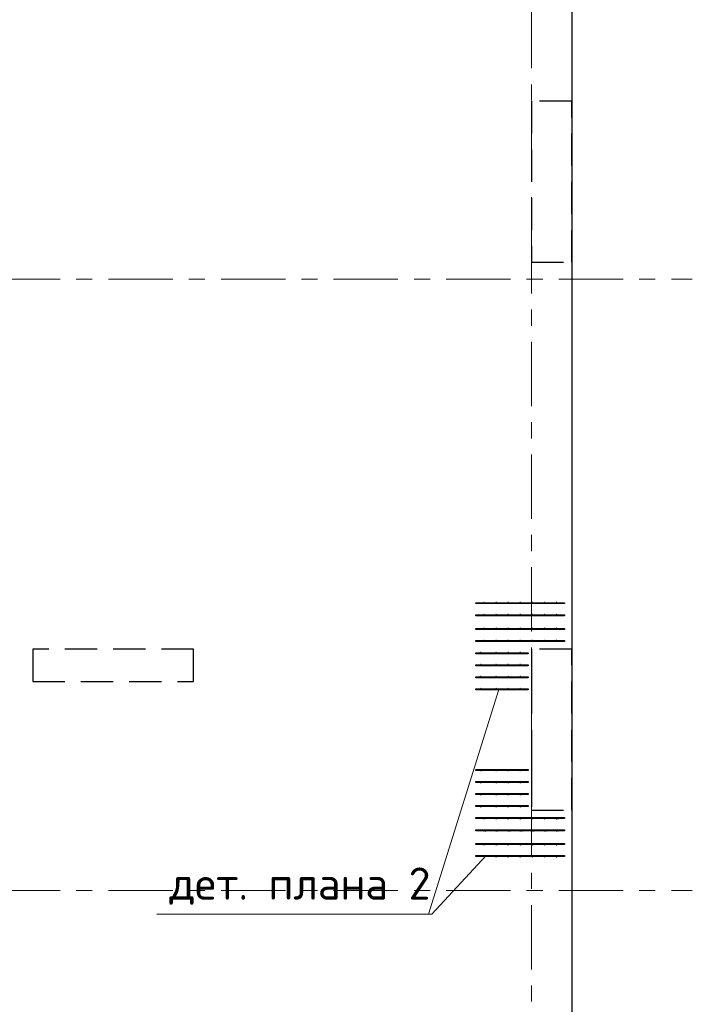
# Model space of a CAD drawing. Header units: metres. Extents: x -38 to 90, y -15 to 21.
# Tile 76 of 127: x 58.42 to 62.6, y 8.29 to 14.41. Entities that reach past the tile are written whole.
import ezdxf

# ---------------------------------------------------------------- set-up
doc = ezdxf.new("R2010")
doc.units = ezdxf.units.M
for name, pattern in [('______11', [0.5, 0.4, -0.05, 0, -0.05]), ('______2', [0.27, 0.2, -0.07]), ('______5', [1.1, 0.8, -0.1, 0.1, -0.1])]:
    doc.linetypes.add(name, pattern=pattern)
for name, color, linetype, lineweight in [('XR$2$Осевая линия (1)', 7, '______5', 13), ('XR$3$Арматурный каркас 01', 4, 'Continuous', 35), ('XR$3$Перекрытие (1)', 7, 'Continuous', 35), ('XR$3$Текст_ общее_1', 7, 'Continuous', 13)]:
    doc.layers.add(name, color=color, linetype=linetype, lineweight=lineweight)
doc.layers.add('XR$5$Стена_ бетон несущ.', color=7, linetype='Continuous', lineweight=70, true_color=0xb4b496)
doc.styles.add('ISOCPEUR', font='txt')

msp = doc.modelspace()

# ---------------------------------------------------------------- hatches: boundary and pattern name
at = {"layer": 'XR$3$Арматурный каркас 01', "linetype": 'Continuous', "lineweight": 50, "transparency": 33554687}
for points in [[(61.308, 10.7932), (61.3078, 10.7944), (61.3071, 10.7954), (61.3061, 10.796), (61.305, 10.7962), (61.3039, 10.796), (61.3029, 10.7954), (61.3022, 10.7944), (61.302, 10.7932), (61.3022, 10.7921), (61.3029, 10.7911), (61.3039, 10.7905), (61.305, 10.7902), (61.3061, 10.7905), (61.3071, 10.7911), (61.3078, 10.7921)], [(61.383, 10.7932), (61.3828, 10.7944), (61.3821, 10.7954), (61.3811, 10.796), (61.38, 10.7962), (61.3789, 10.796), (61.3779, 10.7954), (61.3772, 10.7944), (61.377, 10.7932), (61.3772, 10.7921), (61.3779, 10.7911), (61.3789, 10.7905), (61.38, 10.7902), (61.3811, 10.7905), (61.3821, 10.7911), (61.3828, 10.7921)], [(61.458, 10.7932), (61.4578, 10.7944), (61.4571, 10.7954), (61.4561, 10.796), (61.455, 10.7962), (61.4539, 10.796), (61.4529, 10.7954), (61.4522, 10.7944), (61.452, 10.7932), (61.4522, 10.7921), (61.4529, 10.7911), (61.4539, 10.7905), (61.455, 10.7902), (61.4561, 10.7905), (61.4571, 10.7911), (61.4578, 10.7921)], [(61.533, 10.7932), (61.5328, 10.7944), (61.5321, 10.7954), (61.5311, 10.796), (61.53, 10.7962), (61.5289, 10.796), (61.5279, 10.7954), (61.5272, 10.7944), (61.527, 10.7932), (61.5272, 10.7921), (61.5279, 10.7911), (61.5289, 10.7905), (61.53, 10.7902), (61.5311, 10.7905), (61.5321, 10.7911), (61.5328, 10.7921)], [(61.608, 10.7932), (61.6078, 10.7944), (61.6071, 10.7954), (61.6061, 10.796), (61.605, 10.7962), (61.6039, 10.796), (61.6029, 10.7954), (61.6022, 10.7944), (61.602, 10.7932), (61.6022, 10.7921), (61.6029, 10.7911), (61.6039, 10.7905), (61.605, 10.7902), (61.6061, 10.7905), (61.6071, 10.7911), (61.6078, 10.7921)], [(61.683, 10.7932), (61.6828, 10.7944), (61.6821, 10.7954), (61.6811, 10.796), (61.68, 10.7962), (61.6789, 10.796), (61.6779, 10.7954), (61.6772, 10.7944), (61.677, 10.7932), (61.6772, 10.7921), (61.6779, 10.7911), (61.6789, 10.7905), (61.68, 10.7902), (61.6811, 10.7905), (61.6821, 10.7911), (61.6828, 10.7921)], [(61.758, 10.7932), (61.7578, 10.7944), (61.7571, 10.7954), (61.7561, 10.796), (61.755, 10.7962), (61.7539, 10.796), (61.7529, 10.7954), (61.7522, 10.7944), (61.752, 10.7932), (61.7522, 10.7921), (61.7529, 10.7911), (61.7539, 10.7905), (61.755, 10.7902), (61.7561, 10.7905), (61.7571, 10.7911), (61.7578, 10.7921)], [(61.308, 10.7182), (61.3078, 10.7194), (61.3071, 10.7204), (61.3061, 10.721), (61.305, 10.7212), (61.3039, 10.721), (61.3029, 10.7204), (61.3022, 10.7194), (61.302, 10.7182), (61.3022, 10.7171), (61.3029, 10.7161), (61.3039, 10.7155), (61.305, 10.7152), (61.3061, 10.7155), (61.3071, 10.7161), (61.3078, 10.7171)], [(61.383, 10.7182), (61.3828, 10.7194), (61.3821, 10.7204), (61.3811, 10.721), (61.38, 10.7212), (61.3789, 10.721), (61.3779, 10.7204), (61.3772, 10.7194), (61.377, 10.7182), (61.3772, 10.7171), (61.3779, 10.7161), (61.3789, 10.7155), (61.38, 10.7152), (61.3811, 10.7155), (61.3821, 10.7161), (61.3828, 10.7171)], [(61.458, 10.7182), (61.4578, 10.7194), (61.4571, 10.7204), (61.4561, 10.721), (61.455, 10.7212), (61.4539, 10.721), (61.4529, 10.7204), (61.4522, 10.7194), (61.452, 10.7182), (61.4522, 10.7171), (61.4529, 10.7161), (61.4539, 10.7155), (61.455, 10.7152), (61.4561, 10.7155), (61.4571, 10.7161), (61.4578, 10.7171)], [(61.533, 10.7182), (61.5328, 10.7194), (61.5321, 10.7204), (61.5311, 10.721), (61.53, 10.7212), (61.5289, 10.721), (61.5279, 10.7204), (61.5272, 10.7194), (61.527, 10.7182), (61.5272, 10.7171), (61.5279, 10.7161), (61.5289, 10.7155), (61.53, 10.7152), (61.5311, 10.7155), (61.5321, 10.7161), (61.5328, 10.7171)], [(61.608, 10.7182), (61.6078, 10.7194), (61.6071, 10.7204), (61.6061, 10.721), (61.605, 10.7212), (61.6039, 10.721), (61.6029, 10.7204), (61.6022, 10.7194), (61.602, 10.7182), (61.6022, 10.7171), (61.6029, 10.7161), (61.6039, 10.7155), (61.605, 10.7152), (61.6061, 10.7155), (61.6071, 10.7161), (61.6078, 10.7171)], [(61.683, 10.7182), (61.6828, 10.7194), (61.6821, 10.7204), (61.6811, 10.721), (61.68, 10.7212), (61.6789, 10.721), (61.6779, 10.7204), (61.6772, 10.7194), (61.677, 10.7182), (61.6772, 10.7171), (61.6779, 10.7161), (61.6789, 10.7155), (61.68, 10.7152), (61.6811, 10.7155), (61.6821, 10.7161), (61.6828, 10.7171)], [(61.758, 10.7182), (61.7578, 10.7194), (61.7571, 10.7204), (61.7561, 10.721), (61.755, 10.7212), (61.7539, 10.721), (61.7529, 10.7204), (61.7522, 10.7194), (61.752, 10.7182), (61.7522, 10.7171), (61.7529, 10.7161), (61.7539, 10.7155), (61.755, 10.7152), (61.7561, 10.7155), (61.7571, 10.7161), (61.7578, 10.7171)], [(61.308, 10.6322), (61.3078, 10.6334), (61.3071, 10.6344), (61.3061, 10.635), (61.305, 10.6352), (61.3039, 10.635), (61.3029, 10.6344), (61.3022, 10.6334), (61.302, 10.6322), (61.3022, 10.6311), (61.3029, 10.6301), (61.3039, 10.6295), (61.305, 10.6292), (61.3061, 10.6295), (61.3071, 10.6301), (61.3078, 10.6311)], [(61.383, 10.6322), (61.3828, 10.6334), (61.3821, 10.6344), (61.3811, 10.635), (61.38, 10.6352), (61.3789, 10.635), (61.3779, 10.6344), (61.3772, 10.6334), (61.377, 10.6322), (61.3772, 10.6311), (61.3779, 10.6301), (61.3789, 10.6295), (61.38, 10.6292), (61.3811, 10.6295), (61.3821, 10.6301), (61.3828, 10.6311)], [(61.458, 10.6322), (61.4578, 10.6334), (61.4571, 10.6344), (61.4561, 10.635), (61.455, 10.6352), (61.4539, 10.635), (61.4529, 10.6344), (61.4522, 10.6334), (61.452, 10.6322), (61.4522, 10.6311), (61.4529, 10.6301), (61.4539, 10.6295), (61.455, 10.6292), (61.4561, 10.6295), (61.4571, 10.6301), (61.4578, 10.6311)], [(61.533, 10.6322), (61.5328, 10.6334), (61.5321, 10.6344), (61.5311, 10.635), (61.53, 10.6352), (61.5289, 10.635), (61.5279, 10.6344), (61.5272, 10.6334), (61.527, 10.6322), (61.5272, 10.6311), (61.5279, 10.6301), (61.5289, 10.6295), (61.53, 10.6292), (61.5311, 10.6295), (61.5321, 10.6301), (61.5328, 10.6311)], [(61.608, 10.6322), (61.6078, 10.6334), (61.6071, 10.6344), (61.6061, 10.635), (61.605, 10.6352), (61.6039, 10.635), (61.6029, 10.6344), (61.6022, 10.6334), (61.602, 10.6322), (61.6022, 10.6311), (61.6029, 10.6301), (61.6039, 10.6295), (61.605, 10.6292), (61.6061, 10.6295), (61.6071, 10.6301), (61.6078, 10.6311)], [(61.683, 10.6322), (61.6828, 10.6334), (61.6821, 10.6344), (61.6811, 10.635), (61.68, 10.6352), (61.6789, 10.635), (61.6779, 10.6344), (61.6772, 10.6334), (61.677, 10.6322), (61.6772, 10.6311), (61.6779, 10.6301), (61.6789, 10.6295), (61.68, 10.6292), (61.6811, 10.6295), (61.6821, 10.6301), (61.6828, 10.6311)], [(61.758, 10.6322), (61.7578, 10.6334), (61.7571, 10.6344), (61.7561, 10.635), (61.755, 10.6352), (61.7539, 10.635), (61.7529, 10.6344), (61.7522, 10.6334), (61.752, 10.6322), (61.7522, 10.6311), (61.7529, 10.6301), (61.7539, 10.6295), (61.755, 10.6292), (61.7561, 10.6295), (61.7571, 10.6301), (61.7578, 10.6311)], [(61.308, 10.5572), (61.3078, 10.5584), (61.3071, 10.5594), (61.3061, 10.56), (61.305, 10.5602), (61.3039, 10.56), (61.3029, 10.5594), (61.3022, 10.5584), (61.302, 10.5572), (61.3022, 10.5561), (61.3029, 10.5551), (61.3039, 10.5545), (61.305, 10.5542), (61.3061, 10.5545), (61.3071, 10.5551), (61.3078, 10.5561)], [(61.383, 10.5572), (61.3828, 10.5584), (61.3821, 10.5594), (61.3811, 10.56), (61.38, 10.5602), (61.3789, 10.56), (61.3779, 10.5594), (61.3772, 10.5584), (61.377, 10.5572), (61.3772, 10.5561), (61.3779, 10.5551), (61.3789, 10.5545), (61.38, 10.5542), (61.3811, 10.5545), (61.3821, 10.5551), (61.3828, 10.5561)], [(61.458, 10.5572), (61.4578, 10.5584), (61.4571, 10.5594), (61.4561, 10.56), (61.455, 10.5602), (61.4539, 10.56), (61.4529, 10.5594), (61.4522, 10.5584), (61.452, 10.5572), (61.4522, 10.5561), (61.4529, 10.5551), (61.4539, 10.5545), (61.455, 10.5542), (61.4561, 10.5545), (61.4571, 10.5551), (61.4578, 10.5561)], [(61.533, 10.5572), (61.5328, 10.5584), (61.5321, 10.5594), (61.5311, 10.56), (61.53, 10.5602), (61.5289, 10.56), (61.5279, 10.5594), (61.5272, 10.5584), (61.527, 10.5572), (61.5272, 10.5561), (61.5279, 10.5551), (61.5289, 10.5545), (61.53, 10.5542), (61.5311, 10.5545), (61.5321, 10.5551), (61.5328, 10.5561)], [(61.608, 10.5572), (61.6078, 10.5584), (61.6071, 10.5594), (61.6061, 10.56), (61.605, 10.5602), (61.6039, 10.56), (61.6029, 10.5594), (61.6022, 10.5584), (61.602, 10.5572), (61.6022, 10.5561), (61.6029, 10.5551), (61.6039, 10.5545), (61.605, 10.5542), (61.6061, 10.5545), (61.6071, 10.5551), (61.6078, 10.5561)], [(61.683, 10.5572), (61.6828, 10.5584), (61.6821, 10.5594), (61.6811, 10.56), (61.68, 10.5602), (61.6789, 10.56), (61.6779, 10.5594), (61.6772, 10.5584), (61.677, 10.5572), (61.6772, 10.5561), (61.6779, 10.5551), (61.6789, 10.5545), (61.68, 10.5542), (61.6811, 10.5545), (61.6821, 10.5551), (61.6828, 10.5561)], [(61.758, 10.5572), (61.7578, 10.5584), (61.7571, 10.5594), (61.7561, 10.56), (61.755, 10.5602), (61.7539, 10.56), (61.7529, 10.5594), (61.7522, 10.5584), (61.752, 10.5572), (61.7522, 10.5561), (61.7529, 10.5551), (61.7539, 10.5545), (61.755, 10.5542), (61.7561, 10.5545), (61.7571, 10.5551), (61.7578, 10.5561)], [(61.288, 10.4822), (61.2878, 10.4834), (61.2871, 10.4844), (61.2861, 10.485), (61.285, 10.4852), (61.2839, 10.485), (61.2829, 10.4844), (61.2822, 10.4834), (61.282, 10.4822), (61.2822, 10.4811), (61.2829, 10.4801), (61.2839, 10.4795), (61.285, 10.4792), (61.2861, 10.4795), (61.2871, 10.4801), (61.2878, 10.4811)], [(61.383, 10.4822), (61.3828, 10.4834), (61.3821, 10.4844), (61.3811, 10.485), (61.38, 10.4852), (61.3789, 10.485), (61.3779, 10.4844), (61.3772, 10.4834), (61.377, 10.4822), (61.3772, 10.4811), (61.3779, 10.4801), (61.3789, 10.4795), (61.38, 10.4792), (61.3811, 10.4795), (61.3821, 10.4801), (61.3828, 10.4811)], [(61.458, 10.4822), (61.4578, 10.4834), (61.4571, 10.4844), (61.4561, 10.485), (61.455, 10.4852), (61.4539, 10.485), (61.4529, 10.4844), (61.4522, 10.4834), (61.452, 10.4822), (61.4522, 10.4811), (61.4529, 10.4801), (61.4539, 10.4795), (61.455, 10.4792), (61.4561, 10.4795), (61.4571, 10.4801), (61.4578, 10.4811)], [(61.533, 10.4822), (61.5328, 10.4834), (61.5321, 10.4844), (61.5311, 10.485), (61.53, 10.4852), (61.5289, 10.485), (61.5279, 10.4844), (61.5272, 10.4834), (61.527, 10.4822), (61.5272, 10.4811), (61.5279, 10.4801), (61.5289, 10.4795), (61.53, 10.4792), (61.5311, 10.4795), (61.5321, 10.4801), (61.5328, 10.4811)], [(61.288, 10.4072), (61.2878, 10.4084), (61.2871, 10.4094), (61.2861, 10.41), (61.285, 10.4102), (61.2839, 10.41), (61.2829, 10.4094), (61.2822, 10.4084), (61.282, 10.4072), (61.2822, 10.4061), (61.2829, 10.4051), (61.2839, 10.4045), (61.285, 10.4042), (61.2861, 10.4045), (61.2871, 10.4051), (61.2878, 10.4061)], [(61.383, 10.4072), (61.3828, 10.4084), (61.3821, 10.4094), (61.3811, 10.41), (61.38, 10.4102), (61.3789, 10.41), (61.3779, 10.4094), (61.3772, 10.4084), (61.377, 10.4072), (61.3772, 10.4061), (61.3779, 10.4051), (61.3789, 10.4045), (61.38, 10.4042), (61.3811, 10.4045), (61.3821, 10.4051), (61.3828, 10.4061)], [(61.458, 10.4072), (61.4578, 10.4084), (61.4571, 10.4094), (61.4561, 10.41), (61.455, 10.4102), (61.4539, 10.41), (61.4529, 10.4094), (61.4522, 10.4084), (61.452, 10.4072), (61.4522, 10.4061), (61.4529, 10.4051), (61.4539, 10.4045), (61.455, 10.4042), (61.4561, 10.4045), (61.4571, 10.4051), (61.4578, 10.4061)], [(61.533, 10.4072), (61.5328, 10.4084), (61.5321, 10.4094), (61.5311, 10.41), (61.53, 10.4102), (61.5289, 10.41), (61.5279, 10.4094), (61.5272, 10.4084), (61.527, 10.4072), (61.5272, 10.4061), (61.5279, 10.4051), (61.5289, 10.4045), (61.53, 10.4042), (61.5311, 10.4045), (61.5321, 10.4051), (61.5328, 10.4061)], [(61.288, 10.3322), (61.2878, 10.3334), (61.2871, 10.3344), (61.2861, 10.335), (61.285, 10.3352), (61.2839, 10.335), (61.2829, 10.3344), (61.2822, 10.3334), (61.282, 10.3322), (61.2822, 10.3311), (61.2829, 10.3301), (61.2839, 10.3295), (61.285, 10.3292), (61.2861, 10.3295), (61.2871, 10.3301), (61.2878, 10.3311)], [(61.383, 10.3322), (61.3828, 10.3334), (61.3821, 10.3344), (61.3811, 10.335), (61.38, 10.3352), (61.3789, 10.335), (61.3779, 10.3344), (61.3772, 10.3334), (61.377, 10.3322), (61.3772, 10.3311), (61.3779, 10.3301), (61.3789, 10.3295), (61.38, 10.3292), (61.3811, 10.3295), (61.3821, 10.3301), (61.3828, 10.3311)], [(61.458, 10.3322), (61.4578, 10.3334), (61.4571, 10.3344), (61.4561, 10.335), (61.455, 10.3352), (61.4539, 10.335), (61.4529, 10.3344), (61.4522, 10.3334), (61.452, 10.3322), (61.4522, 10.3311), (61.4529, 10.3301), (61.4539, 10.3295), (61.455, 10.3292), (61.4561, 10.3295), (61.4571, 10.3301), (61.4578, 10.3311)], [(61.533, 10.3322), (61.5328, 10.3334), (61.5321, 10.3344), (61.5311, 10.335), (61.53, 10.3352), (61.5289, 10.335), (61.5279, 10.3344), (61.5272, 10.3334), (61.527, 10.3322), (61.5272, 10.3311), (61.5279, 10.3301), (61.5289, 10.3295), (61.53, 10.3292), (61.5311, 10.3295), (61.5321, 10.3301), (61.5328, 10.3311)], [(61.288, 10.2572), (61.2878, 10.2584), (61.2871, 10.2594), (61.2861, 10.26), (61.285, 10.2602), (61.2839, 10.26), (61.2829, 10.2594), (61.2822, 10.2584), (61.282, 10.2572), (61.2822, 10.2561), (61.2829, 10.2551), (61.2839, 10.2545), (61.285, 10.2542), (61.2861, 10.2545), (61.2871, 10.2551), (61.2878, 10.2561)], [(61.383, 10.2572), (61.3828, 10.2584), (61.3821, 10.2594), (61.3811, 10.26), (61.38, 10.2602), (61.3789, 10.26), (61.3779, 10.2594), (61.3772, 10.2584), (61.377, 10.2572), (61.3772, 10.2561), (61.3779, 10.2551), (61.3789, 10.2545), (61.38, 10.2542), (61.3811, 10.2545), (61.3821, 10.2551), (61.3828, 10.2561)], [(61.458, 10.2572), (61.4578, 10.2584), (61.4571, 10.2594), (61.4561, 10.26), (61.455, 10.2602), (61.4539, 10.26), (61.4529, 10.2594), (61.4522, 10.2584), (61.452, 10.2572), (61.4522, 10.2561), (61.4529, 10.2551), (61.4539, 10.2545), (61.455, 10.2542), (61.4561, 10.2545), (61.4571, 10.2551), (61.4578, 10.2561)], [(61.533, 10.2572), (61.5328, 10.2584), (61.5321, 10.2594), (61.5311, 10.26), (61.53, 10.2602), (61.5289, 10.26), (61.5279, 10.2594), (61.5272, 10.2584), (61.527, 10.2572), (61.5272, 10.2561), (61.5279, 10.2551), (61.5289, 10.2545), (61.53, 10.2542), (61.5311, 10.2545), (61.5321, 10.2551), (61.5328, 10.2561)], [(61.288, 9.7432), (61.2878, 9.7444), (61.2871, 9.7454), (61.2861, 9.746), (61.285, 9.7462), (61.2839, 9.746), (61.2829, 9.7454), (61.2822, 9.7444), (61.282, 9.7432), (61.2822, 9.7421), (61.2829, 9.7411), (61.2839, 9.7405), (61.285, 9.7402), (61.2861, 9.7405), (61.2871, 9.7411), (61.2878, 9.7421)], [(61.383, 9.7432), (61.3828, 9.7444), (61.3821, 9.7454), (61.3811, 9.746), (61.38, 9.7462), (61.3789, 9.746), (61.3779, 9.7454), (61.3772, 9.7444), (61.377, 9.7432), (61.3772, 9.7421), (61.3779, 9.7411), (61.3789, 9.7405), (61.38, 9.7402), (61.3811, 9.7405), (61.3821, 9.7411), (61.3828, 9.7421)], [(61.458, 9.7432), (61.4578, 9.7444), (61.4571, 9.7454), (61.4561, 9.746), (61.455, 9.7462), (61.4539, 9.746), (61.4529, 9.7454), (61.4522, 9.7444), (61.452, 9.7432), (61.4522, 9.7421), (61.4529, 9.7411), (61.4539, 9.7405), (61.455, 9.7402), (61.4561, 9.7405), (61.4571, 9.7411), (61.4578, 9.7421)], [(61.533, 9.7432), (61.5328, 9.7444), (61.5321, 9.7454), (61.5311, 9.746), (61.53, 9.7462), (61.5289, 9.746), (61.5279, 9.7454), (61.5272, 9.7444), (61.527, 9.7432), (61.5272, 9.7421), (61.5279, 9.7411), (61.5289, 9.7405), (61.53, 9.7402), (61.5311, 9.7405), (61.5321, 9.7411), (61.5328, 9.7421)], [(61.288, 9.6682), (61.2878, 9.6694), (61.2871, 9.6704), (61.2861, 9.671), (61.285, 9.6712), (61.2839, 9.671), (61.2829, 9.6704), (61.2822, 9.6694), (61.282, 9.6682), (61.2822, 9.6671), (61.2829, 9.6661), (61.2839, 9.6655), (61.285, 9.6652), (61.2861, 9.6655), (61.2871, 9.6661), (61.2878, 9.6671)], [(61.383, 9.6682), (61.3828, 9.6694), (61.3821, 9.6704), (61.3811, 9.671), (61.38, 9.6712), (61.3789, 9.671), (61.3779, 9.6704), (61.3772, 9.6694), (61.377, 9.6682), (61.3772, 9.6671), (61.3779, 9.6661), (61.3789, 9.6655), (61.38, 9.6652), (61.3811, 9.6655), (61.3821, 9.6661), (61.3828, 9.6671)], [(61.458, 9.6682), (61.4578, 9.6694), (61.4571, 9.6704), (61.4561, 9.671), (61.455, 9.6712), (61.4539, 9.671), (61.4529, 9.6704), (61.4522, 9.6694), (61.452, 9.6682), (61.4522, 9.6671), (61.4529, 9.6661), (61.4539, 9.6655), (61.455, 9.6652), (61.4561, 9.6655), (61.4571, 9.6661), (61.4578, 9.6671)], [(61.533, 9.6682), (61.5328, 9.6694), (61.5321, 9.6704), (61.5311, 9.671), (61.53, 9.6712), (61.5289, 9.671), (61.5279, 9.6704), (61.5272, 9.6694), (61.527, 9.6682), (61.5272, 9.6671), (61.5279, 9.6661), (61.5289, 9.6655), (61.53, 9.6652), (61.5311, 9.6655), (61.5321, 9.6661), (61.5328, 9.6671)], [(61.288, 9.5932), (61.2878, 9.5944), (61.2871, 9.5954), (61.2861, 9.596), (61.285, 9.5962), (61.2839, 9.596), (61.2829, 9.5954), (61.2822, 9.5944), (61.282, 9.5932), (61.2822, 9.5921), (61.2829, 9.5911), (61.2839, 9.5905), (61.285, 9.5902), (61.2861, 9.5905), (61.2871, 9.5911), (61.2878, 9.5921)], [(61.383, 9.5932), (61.3828, 9.5944), (61.3821, 9.5954), (61.3811, 9.596), (61.38, 9.5962), (61.3789, 9.596), (61.3779, 9.5954), (61.3772, 9.5944), (61.377, 9.5932), (61.3772, 9.5921), (61.3779, 9.5911), (61.3789, 9.5905), (61.38, 9.5902), (61.3811, 9.5905), (61.3821, 9.5911), (61.3828, 9.5921)], [(61.458, 9.5932), (61.4578, 9.5944), (61.4571, 9.5954), (61.4561, 9.596), (61.455, 9.5962), (61.4539, 9.596), (61.4529, 9.5954), (61.4522, 9.5944), (61.452, 9.5932), (61.4522, 9.5921), (61.4529, 9.5911), (61.4539, 9.5905), (61.455, 9.5902), (61.4561, 9.5905), (61.4571, 9.5911), (61.4578, 9.5921)], [(61.533, 9.5932), (61.5328, 9.5944), (61.5321, 9.5954), (61.5311, 9.596), (61.53, 9.5962), (61.5289, 9.596), (61.5279, 9.5954), (61.5272, 9.5944), (61.527, 9.5932), (61.5272, 9.5921), (61.5279, 9.5911), (61.5289, 9.5905), (61.53, 9.5902), (61.5311, 9.5905), (61.5321, 9.5911), (61.5328, 9.5921)], [(61.288, 9.5182), (61.2878, 9.5194), (61.2871, 9.5204), (61.2861, 9.521), (61.285, 9.5212), (61.2839, 9.521), (61.2829, 9.5204), (61.2822, 9.5194), (61.282, 9.5182), (61.2822, 9.5171), (61.2829, 9.5161), (61.2839, 9.5155), (61.285, 9.5152), (61.2861, 9.5155), (61.2871, 9.5161), (61.2878, 9.5171)], [(61.383, 9.5182), (61.3828, 9.5194), (61.3821, 9.5204), (61.3811, 9.521), (61.38, 9.5212), (61.3789, 9.521), (61.3779, 9.5204), (61.3772, 9.5194), (61.377, 9.5182), (61.3772, 9.5171), (61.3779, 9.5161), (61.3789, 9.5155), (61.38, 9.5152), (61.3811, 9.5155), (61.3821, 9.5161), (61.3828, 9.5171)], [(61.458, 9.5182), (61.4578, 9.5194), (61.4571, 9.5204), (61.4561, 9.521), (61.455, 9.5212), (61.4539, 9.521), (61.4529, 9.5204), (61.4522, 9.5194), (61.452, 9.5182), (61.4522, 9.5171), (61.4529, 9.5161), (61.4539, 9.5155), (61.455, 9.5152), (61.4561, 9.5155), (61.4571, 9.5161), (61.4578, 9.5171)], [(61.533, 9.5182), (61.5328, 9.5194), (61.5321, 9.5204), (61.5311, 9.521), (61.53, 9.5212), (61.5289, 9.521), (61.5279, 9.5204), (61.5272, 9.5194), (61.527, 9.5182), (61.5272, 9.5171), (61.5279, 9.5161), (61.5289, 9.5155), (61.53, 9.5152), (61.5311, 9.5155), (61.5321, 9.5161), (61.5328, 9.5171)], [(61.308, 9.4432), (61.3078, 9.4444), (61.3071, 9.4454), (61.3061, 9.446), (61.305, 9.4462), (61.3039, 9.446), (61.3029, 9.4454), (61.3022, 9.4444), (61.302, 9.4432), (61.3022, 9.4421), (61.3029, 9.4411), (61.3039, 9.4405), (61.305, 9.4402), (61.3061, 9.4405), (61.3071, 9.4411), (61.3078, 9.4421)], [(61.383, 9.4432), (61.3828, 9.4444), (61.3821, 9.4454), (61.3811, 9.446), (61.38, 9.4462), (61.3789, 9.446), (61.3779, 9.4454), (61.3772, 9.4444), (61.377, 9.4432), (61.3772, 9.4421), (61.3779, 9.4411), (61.3789, 9.4405), (61.38, 9.4402), (61.3811, 9.4405), (61.3821, 9.4411), (61.3828, 9.4421)], [(61.458, 9.4432), (61.4578, 9.4444), (61.4571, 9.4454), (61.4561, 9.446), (61.455, 9.4462), (61.4539, 9.446), (61.4529, 9.4454), (61.4522, 9.4444), (61.452, 9.4432), (61.4522, 9.4421), (61.4529, 9.4411), (61.4539, 9.4405), (61.455, 9.4402), (61.4561, 9.4405), (61.4571, 9.4411), (61.4578, 9.4421)], [(61.533, 9.4432), (61.5328, 9.4444), (61.5321, 9.4454), (61.5311, 9.446), (61.53, 9.4462), (61.5289, 9.446), (61.5279, 9.4454), (61.5272, 9.4444), (61.527, 9.4432), (61.5272, 9.4421), (61.5279, 9.4411), (61.5289, 9.4405), (61.53, 9.4402), (61.5311, 9.4405), (61.5321, 9.4411), (61.5328, 9.4421)], [(61.608, 9.4432), (61.6078, 9.4444), (61.6071, 9.4454), (61.6061, 9.446), (61.605, 9.4462), (61.6039, 9.446), (61.6029, 9.4454), (61.6022, 9.4444), (61.602, 9.4432), (61.6022, 9.4421), (61.6029, 9.4411), (61.6039, 9.4405), (61.605, 9.4402), (61.6061, 9.4405), (61.6071, 9.4411), (61.6078, 9.4421)], [(61.683, 9.4432), (61.6828, 9.4444), (61.6821, 9.4454), (61.6811, 9.446), (61.68, 9.4462), (61.6789, 9.446), (61.6779, 9.4454), (61.6772, 9.4444), (61.677, 9.4432), (61.6772, 9.4421), (61.6779, 9.4411), (61.6789, 9.4405), (61.68, 9.4402), (61.6811, 9.4405), (61.6821, 9.4411), (61.6828, 9.4421)], [(61.758, 9.4432), (61.7578, 9.4444), (61.7571, 9.4454), (61.7561, 9.446), (61.755, 9.4462), (61.7539, 9.446), (61.7529, 9.4454), (61.7522, 9.4444), (61.752, 9.4432), (61.7522, 9.4421), (61.7529, 9.4411), (61.7539, 9.4405), (61.755, 9.4402), (61.7561, 9.4405), (61.7571, 9.4411), (61.7578, 9.4421)], [(61.768, 9.4432), (61.7678, 9.4444), (61.7671, 9.4454), (61.7661, 9.446), (61.765, 9.4462), (61.7639, 9.446), (61.7629, 9.4454), (61.7622, 9.4444), (61.762, 9.4432), (61.7622, 9.4421), (61.7629, 9.4411), (61.7639, 9.4405), (61.765, 9.4402), (61.7661, 9.4405), (61.7671, 9.4411), (61.7678, 9.4421)], [(61.308, 9.3682), (61.3078, 9.3694), (61.3071, 9.3704), (61.3061, 9.371), (61.305, 9.3712), (61.3039, 9.371), (61.3029, 9.3704), (61.3022, 9.3694), (61.302, 9.3682), (61.3022, 9.3671), (61.3029, 9.3661), (61.3039, 9.3655), (61.305, 9.3652), (61.3061, 9.3655), (61.3071, 9.3661), (61.3078, 9.3671)], [(61.318, 9.3682), (61.3178, 9.3694), (61.3171, 9.3704), (61.3161, 9.371), (61.315, 9.3712), (61.3139, 9.371), (61.3129, 9.3704), (61.3122, 9.3694), (61.312, 9.3682), (61.3122, 9.3671), (61.3129, 9.3661), (61.3139, 9.3655), (61.315, 9.3652), (61.3161, 9.3655), (61.3171, 9.3661), (61.3178, 9.3671)], [(61.383, 9.3682), (61.3828, 9.3694), (61.3821, 9.3704), (61.3811, 9.371), (61.38, 9.3712), (61.3789, 9.371), (61.3779, 9.3704), (61.3772, 9.3694), (61.377, 9.3682), (61.3772, 9.3671), (61.3779, 9.3661), (61.3789, 9.3655), (61.38, 9.3652), (61.3811, 9.3655), (61.3821, 9.3661), (61.3828, 9.3671)], [(61.393, 9.3682), (61.3928, 9.3694), (61.3921, 9.3704), (61.3911, 9.371), (61.39, 9.3712), (61.3889, 9.371), (61.3879, 9.3704), (61.3872, 9.3694), (61.387, 9.3682), (61.3872, 9.3671), (61.3879, 9.3661), (61.3889, 9.3655), (61.39, 9.3652), (61.3911, 9.3655), (61.3921, 9.3661), (61.3928, 9.3671)], [(61.458, 9.3682), (61.4578, 9.3694), (61.4571, 9.3704), (61.4561, 9.371), (61.455, 9.3712), (61.4539, 9.371), (61.4529, 9.3704), (61.4522, 9.3694), (61.452, 9.3682), (61.4522, 9.3671), (61.4529, 9.3661), (61.4539, 9.3655), (61.455, 9.3652), (61.4561, 9.3655), (61.4571, 9.3661), (61.4578, 9.3671)], [(61.468, 9.3682), (61.4678, 9.3694), (61.4671, 9.3704), (61.4661, 9.371), (61.465, 9.3712), (61.4639, 9.371), (61.4629, 9.3704), (61.4622, 9.3694), (61.462, 9.3682), (61.4622, 9.3671), (61.4629, 9.3661), (61.4639, 9.3655), (61.465, 9.3652), (61.4661, 9.3655), (61.4671, 9.3661), (61.4678, 9.3671)], [(61.533, 9.3682), (61.5328, 9.3694), (61.5321, 9.3704), (61.5311, 9.371), (61.53, 9.3712), (61.5289, 9.371), (61.5279, 9.3704), (61.5272, 9.3694), (61.527, 9.3682), (61.5272, 9.3671), (61.5279, 9.3661), (61.5289, 9.3655), (61.53, 9.3652), (61.5311, 9.3655), (61.5321, 9.3661), (61.5328, 9.3671)], [(61.543, 9.3682), (61.5428, 9.3694), (61.5421, 9.3704), (61.5411, 9.371), (61.54, 9.3712), (61.5389, 9.371), (61.5379, 9.3704), (61.5372, 9.3694), (61.537, 9.3682), (61.5372, 9.3671), (61.5379, 9.3661), (61.5389, 9.3655), (61.54, 9.3652), (61.5411, 9.3655), (61.5421, 9.3661), (61.5428, 9.3671)], [(61.608, 9.3682), (61.6078, 9.3694), (61.6071, 9.3704), (61.6061, 9.371), (61.605, 9.3712), (61.6039, 9.371), (61.6029, 9.3704), (61.6022, 9.3694), (61.602, 9.3682), (61.6022, 9.3671), (61.6029, 9.3661), (61.6039, 9.3655), (61.605, 9.3652), (61.6061, 9.3655), (61.6071, 9.3661), (61.6078, 9.3671)], [(61.618, 9.3682), (61.6178, 9.3694), (61.6171, 9.3704), (61.6161, 9.371), (61.615, 9.3712), (61.6139, 9.371), (61.6129, 9.3704), (61.6122, 9.3694), (61.612, 9.3682), (61.6122, 9.3671), (61.6129, 9.3661), (61.6139, 9.3655), (61.615, 9.3652), (61.6161, 9.3655), (61.6171, 9.3661), (61.6178, 9.3671)], [(61.683, 9.3682), (61.6828, 9.3694), (61.6821, 9.3704), (61.6811, 9.371), (61.68, 9.3712), (61.6789, 9.371), (61.6779, 9.3704), (61.6772, 9.3694), (61.677, 9.3682), (61.6772, 9.3671), (61.6779, 9.3661), (61.6789, 9.3655), (61.68, 9.3652), (61.6811, 9.3655), (61.6821, 9.3661), (61.6828, 9.3671)], [(61.693, 9.3682), (61.6928, 9.3694), (61.6921, 9.3704), (61.6911, 9.371), (61.69, 9.3712), (61.6889, 9.371), (61.6879, 9.3704), (61.6872, 9.3694), (61.687, 9.3682), (61.6872, 9.3671), (61.6879, 9.3661), (61.6889, 9.3655), (61.69, 9.3652), (61.6911, 9.3655), (61.6921, 9.3661), (61.6928, 9.3671)], [(61.758, 9.3682), (61.7578, 9.3694), (61.7571, 9.3704), (61.7561, 9.371), (61.755, 9.3712), (61.7539, 9.371), (61.7529, 9.3704), (61.7522, 9.3694), (61.752, 9.3682), (61.7522, 9.3671), (61.7529, 9.3661), (61.7539, 9.3655), (61.755, 9.3652), (61.7561, 9.3655), (61.7571, 9.3661), (61.7578, 9.3671)], [(61.768, 9.3682), (61.7678, 9.3694), (61.7671, 9.3704), (61.7661, 9.371), (61.765, 9.3712), (61.7639, 9.371), (61.7629, 9.3704), (61.7622, 9.3694), (61.762, 9.3682), (61.7622, 9.3671), (61.7629, 9.3661), (61.7639, 9.3655), (61.765, 9.3652), (61.7661, 9.3655), (61.7671, 9.3661), (61.7678, 9.3671)], [(61.308, 9.2822), (61.3078, 9.2834), (61.3071, 9.2844), (61.3061, 9.285), (61.305, 9.2852), (61.3039, 9.285), (61.3029, 9.2844), (61.3022, 9.2834), (61.302, 9.2822), (61.3022, 9.2811), (61.3029, 9.2801), (61.3039, 9.2795), (61.305, 9.2792), (61.3061, 9.2795), (61.3071, 9.2801), (61.3078, 9.2811)], [(61.318, 9.2932), (61.3178, 9.2944), (61.3171, 9.2954), (61.3161, 9.296), (61.315, 9.2962), (61.3139, 9.296), (61.3129, 9.2954), (61.3122, 9.2944), (61.312, 9.2932), (61.3122, 9.2921), (61.3129, 9.2911), (61.3139, 9.2905), (61.315, 9.2902), (61.3161, 9.2905), (61.3171, 9.2911), (61.3178, 9.2921)], [(61.383, 9.2822), (61.3828, 9.2834), (61.3821, 9.2844), (61.3811, 9.285), (61.38, 9.2852), (61.3789, 9.285), (61.3779, 9.2844), (61.3772, 9.2834), (61.377, 9.2822), (61.3772, 9.2811), (61.3779, 9.2801), (61.3789, 9.2795), (61.38, 9.2792), (61.3811, 9.2795), (61.3821, 9.2801), (61.3828, 9.2811)], [(61.393, 9.2932), (61.3928, 9.2944), (61.3921, 9.2954), (61.3911, 9.296), (61.39, 9.2962), (61.3889, 9.296), (61.3879, 9.2954), (61.3872, 9.2944), (61.387, 9.2932), (61.3872, 9.2921), (61.3879, 9.2911), (61.3889, 9.2905), (61.39, 9.2902), (61.3911, 9.2905), (61.3921, 9.2911), (61.3928, 9.2921)], [(61.458, 9.2822), (61.4578, 9.2834), (61.4571, 9.2844), (61.4561, 9.285), (61.455, 9.2852), (61.4539, 9.285), (61.4529, 9.2844), (61.4522, 9.2834), (61.452, 9.2822), (61.4522, 9.2811), (61.4529, 9.2801), (61.4539, 9.2795), (61.455, 9.2792), (61.4561, 9.2795), (61.4571, 9.2801), (61.4578, 9.2811)], [(61.468, 9.2932), (61.4678, 9.2944), (61.4671, 9.2954), (61.4661, 9.296), (61.465, 9.2962), (61.4639, 9.296), (61.4629, 9.2954), (61.4622, 9.2944), (61.462, 9.2932), (61.4622, 9.2921), (61.4629, 9.2911), (61.4639, 9.2905), (61.465, 9.2902), (61.4661, 9.2905), (61.4671, 9.2911), (61.4678, 9.2921)], [(61.533, 9.2822), (61.5328, 9.2834), (61.5321, 9.2844), (61.5311, 9.285), (61.53, 9.2852), (61.5289, 9.285), (61.5279, 9.2844), (61.5272, 9.2834), (61.527, 9.2822), (61.5272, 9.2811), (61.5279, 9.2801), (61.5289, 9.2795), (61.53, 9.2792), (61.5311, 9.2795), (61.5321, 9.2801), (61.5328, 9.2811)], [(61.543, 9.2932), (61.5428, 9.2944), (61.5421, 9.2954), (61.5411, 9.296), (61.54, 9.2962), (61.5389, 9.296), (61.5379, 9.2954), (61.5372, 9.2944), (61.537, 9.2932), (61.5372, 9.2921), (61.5379, 9.2911), (61.5389, 9.2905), (61.54, 9.2902), (61.5411, 9.2905), (61.5421, 9.2911), (61.5428, 9.2921)], [(61.608, 9.2822), (61.6078, 9.2834), (61.6071, 9.2844), (61.6061, 9.285), (61.605, 9.2852), (61.6039, 9.285), (61.6029, 9.2844), (61.6022, 9.2834), (61.602, 9.2822), (61.6022, 9.2811), (61.6029, 9.2801), (61.6039, 9.2795), (61.605, 9.2792), (61.6061, 9.2795), (61.6071, 9.2801), (61.6078, 9.2811)], [(61.618, 9.2932), (61.6178, 9.2944), (61.6171, 9.2954), (61.6161, 9.296), (61.615, 9.2962), (61.6139, 9.296), (61.6129, 9.2954), (61.6122, 9.2944), (61.612, 9.2932), (61.6122, 9.2921), (61.6129, 9.2911), (61.6139, 9.2905), (61.615, 9.2902), (61.6161, 9.2905), (61.6171, 9.2911), (61.6178, 9.2921)], [(61.683, 9.2822), (61.6828, 9.2834), (61.6821, 9.2844), (61.6811, 9.285), (61.68, 9.2852), (61.6789, 9.285), (61.6779, 9.2844), (61.6772, 9.2834), (61.677, 9.2822), (61.6772, 9.2811), (61.6779, 9.2801), (61.6789, 9.2795), (61.68, 9.2792), (61.6811, 9.2795), (61.6821, 9.2801), (61.6828, 9.2811)], [(61.693, 9.2932), (61.6928, 9.2944), (61.6921, 9.2954), (61.6911, 9.296), (61.69, 9.2962), (61.6889, 9.296), (61.6879, 9.2954), (61.6872, 9.2944), (61.687, 9.2932), (61.6872, 9.2921), (61.6879, 9.2911), (61.6889, 9.2905), (61.69, 9.2902), (61.6911, 9.2905), (61.6921, 9.2911), (61.6928, 9.2921)], [(61.758, 9.2822), (61.7578, 9.2834), (61.7571, 9.2844), (61.7561, 9.285), (61.755, 9.2852), (61.7539, 9.285), (61.7529, 9.2844), (61.7522, 9.2834), (61.752, 9.2822), (61.7522, 9.2811), (61.7529, 9.2801), (61.7539, 9.2795), (61.755, 9.2792), (61.7561, 9.2795), (61.7571, 9.2801), (61.7578, 9.2811)], [(61.768, 9.2932), (61.7678, 9.2944), (61.7671, 9.2954), (61.7661, 9.296), (61.765, 9.2962), (61.7639, 9.296), (61.7629, 9.2954), (61.7622, 9.2944), (61.762, 9.2932), (61.7622, 9.2921), (61.7629, 9.2911), (61.7639, 9.2905), (61.765, 9.2902), (61.7661, 9.2905), (61.7671, 9.2911), (61.7678, 9.2921)], [(61.308, 9.2072), (61.3078, 9.2084), (61.3071, 9.2094), (61.3061, 9.21), (61.305, 9.2102), (61.3039, 9.21), (61.3029, 9.2094), (61.3022, 9.2084), (61.302, 9.2072), (61.3022, 9.2061), (61.3029, 9.2051), (61.3039, 9.2045), (61.305, 9.2042), (61.3061, 9.2045), (61.3071, 9.2051), (61.3078, 9.2061)], [(61.318, 9.2182), (61.3178, 9.2194), (61.3171, 9.2204), (61.3161, 9.221), (61.315, 9.2212), (61.3139, 9.221), (61.3129, 9.2204), (61.3122, 9.2194), (61.312, 9.2182), (61.3122, 9.2171), (61.3129, 9.2161), (61.3139, 9.2155), (61.315, 9.2152), (61.3161, 9.2155), (61.3171, 9.2161), (61.3178, 9.2171)], [(61.383, 9.2072), (61.3828, 9.2084), (61.3821, 9.2094), (61.3811, 9.21), (61.38, 9.2102), (61.3789, 9.21), (61.3779, 9.2094), (61.3772, 9.2084), (61.377, 9.2072), (61.3772, 9.2061), (61.3779, 9.2051), (61.3789, 9.2045), (61.38, 9.2042), (61.3811, 9.2045), (61.3821, 9.2051), (61.3828, 9.2061)], [(61.393, 9.2182), (61.3928, 9.2194), (61.3921, 9.2204), (61.3911, 9.221), (61.39, 9.2212), (61.3889, 9.221), (61.3879, 9.2204), (61.3872, 9.2194), (61.387, 9.2182), (61.3872, 9.2171), (61.3879, 9.2161), (61.3889, 9.2155), (61.39, 9.2152), (61.3911, 9.2155), (61.3921, 9.2161), (61.3928, 9.2171)], [(61.458, 9.2072), (61.4578, 9.2084), (61.4571, 9.2094), (61.4561, 9.21), (61.455, 9.2102), (61.4539, 9.21), (61.4529, 9.2094), (61.4522, 9.2084), (61.452, 9.2072), (61.4522, 9.2061), (61.4529, 9.2051), (61.4539, 9.2045), (61.455, 9.2042), (61.4561, 9.2045), (61.4571, 9.2051), (61.4578, 9.2061)], [(61.468, 9.2182), (61.4678, 9.2194), (61.4671, 9.2204), (61.4661, 9.221), (61.465, 9.2212), (61.4639, 9.221), (61.4629, 9.2204), (61.4622, 9.2194), (61.462, 9.2182), (61.4622, 9.2171), (61.4629, 9.2161), (61.4639, 9.2155), (61.465, 9.2152), (61.4661, 9.2155), (61.4671, 9.2161), (61.4678, 9.2171)], [(61.533, 9.2072), (61.5328, 9.2084), (61.5321, 9.2094), (61.5311, 9.21), (61.53, 9.2102), (61.5289, 9.21), (61.5279, 9.2094), (61.5272, 9.2084), (61.527, 9.2072), (61.5272, 9.2061), (61.5279, 9.2051), (61.5289, 9.2045), (61.53, 9.2042), (61.5311, 9.2045), (61.5321, 9.2051), (61.5328, 9.2061)], [(61.543, 9.2182), (61.5428, 9.2194), (61.5421, 9.2204), (61.5411, 9.221), (61.54, 9.2212), (61.5389, 9.221), (61.5379, 9.2204), (61.5372, 9.2194), (61.537, 9.2182), (61.5372, 9.2171), (61.5379, 9.2161), (61.5389, 9.2155), (61.54, 9.2152), (61.5411, 9.2155), (61.5421, 9.2161), (61.5428, 9.2171)], [(61.608, 9.2072), (61.6078, 9.2084), (61.6071, 9.2094), (61.6061, 9.21), (61.605, 9.2102), (61.6039, 9.21), (61.6029, 9.2094), (61.6022, 9.2084), (61.602, 9.2072), (61.6022, 9.2061), (61.6029, 9.2051), (61.6039, 9.2045), (61.605, 9.2042), (61.6061, 9.2045), (61.6071, 9.2051), (61.6078, 9.2061)], [(61.618, 9.2182), (61.6178, 9.2194), (61.6171, 9.2204), (61.6161, 9.221), (61.615, 9.2212), (61.6139, 9.221), (61.6129, 9.2204), (61.6122, 9.2194), (61.612, 9.2182), (61.6122, 9.2171), (61.6129, 9.2161), (61.6139, 9.2155), (61.615, 9.2152), (61.6161, 9.2155), (61.6171, 9.2161), (61.6178, 9.2171)], [(61.683, 9.2072), (61.6828, 9.2084), (61.6821, 9.2094), (61.6811, 9.21), (61.68, 9.2102), (61.6789, 9.21), (61.6779, 9.2094), (61.6772, 9.2084), (61.677, 9.2072), (61.6772, 9.2061), (61.6779, 9.2051), (61.6789, 9.2045), (61.68, 9.2042), (61.6811, 9.2045), (61.6821, 9.2051), (61.6828, 9.2061)], [(61.693, 9.2182), (61.6928, 9.2194), (61.6921, 9.2204), (61.6911, 9.221), (61.69, 9.2212), (61.6889, 9.221), (61.6879, 9.2204), (61.6872, 9.2194), (61.687, 9.2182), (61.6872, 9.2171), (61.6879, 9.2161), (61.6889, 9.2155), (61.69, 9.2152), (61.6911, 9.2155), (61.6921, 9.2161), (61.6928, 9.2171)], [(61.758, 9.2072), (61.7578, 9.2084), (61.7571, 9.2094), (61.7561, 9.21), (61.755, 9.2102), (61.7539, 9.21), (61.7529, 9.2094), (61.7522, 9.2084), (61.752, 9.2072), (61.7522, 9.2061), (61.7529, 9.2051), (61.7539, 9.2045), (61.755, 9.2042), (61.7561, 9.2045), (61.7571, 9.2051), (61.7578, 9.2061)], [(61.768, 9.2182), (61.7678, 9.2194), (61.7671, 9.2204), (61.7661, 9.221), (61.765, 9.2212), (61.7639, 9.221), (61.7629, 9.2204), (61.7622, 9.2194), (61.762, 9.2182), (61.7622, 9.2171), (61.7629, 9.2161), (61.7639, 9.2155), (61.765, 9.2152), (61.7661, 9.2155), (61.7671, 9.2161), (61.7678, 9.2171)]]:
    msp.add_hatch(color=2, dxfattribs=at).paths.add_polyline_path(points)

# ---------------------------------------------------------------- linework, layer by layer
at = {"layer": 'XR$2$Осевая линия (1)', "color": 253, "linetype": '______11', "lineweight": 13, "true_color": 0xa0a0a0, "transparency": 33554687}
for p, q in [((61.6, -3.39), (61.6, 19.78)), ((-2.63, 12.8), (62.6, 12.8)), ((-2.63, 9), (62.6, 9))]:
    msp.add_line(p, q, dxfattribs=at)
at = {"layer": 'XR$3$Арматурный каркас 01', "color": 2, "linetype": 'Continuous', "lineweight": 25, "transparency": 33554687}
for points in [[(61.805, 10.7832), (61.255, 10.7832), (61.255, 10.7892), (61.805, 10.7892), (61.805, 10.7832)], [(61.805, 10.7832), (61.255, 10.7832), (61.255, 10.7892), (61.805, 10.7892), (61.805, 10.7832)], [(61.805, 10.7082), (61.255, 10.7082), (61.255, 10.7142), (61.805, 10.7142), (61.805, 10.7082)], [(61.805, 10.7082), (61.255, 10.7082), (61.255, 10.7142), (61.805, 10.7142), (61.805, 10.7082)], [(61.805, 10.6222), (61.255, 10.6222), (61.255, 10.6282), (61.805, 10.6282), (61.805, 10.6222)], [(61.805, 10.6222), (61.255, 10.6222), (61.255, 10.6282), (61.805, 10.6282), (61.805, 10.6222)], [(61.805, 10.5472), (61.255, 10.5472), (61.255, 10.5532), (61.805, 10.5532), (61.805, 10.5472)], [(61.805, 10.5472), (61.255, 10.5472), (61.255, 10.5532), (61.805, 10.5532), (61.805, 10.5472)], [(61.58, 10.4722), (61.255, 10.4722), (61.255, 10.4782), (61.58, 10.4782), (61.58, 10.4722)], [(61.58, 10.4722), (61.255, 10.4722), (61.255, 10.4782), (61.58, 10.4782), (61.58, 10.4722)], [(61.58, 10.3972), (61.255, 10.3972), (61.255, 10.4032), (61.58, 10.4032), (61.58, 10.3972)], [(61.58, 10.3972), (61.255, 10.3972), (61.255, 10.4032), (61.58, 10.4032), (61.58, 10.3972)], [(61.58, 10.3222), (61.255, 10.3222), (61.255, 10.3282), (61.58, 10.3282), (61.58, 10.3222)], [(61.58, 10.3222), (61.255, 10.3222), (61.255, 10.3282), (61.58, 10.3282), (61.58, 10.3222)], [(61.58, 10.2472), (61.255, 10.2472), (61.255, 10.2532), (61.58, 10.2532), (61.58, 10.2472)], [(61.58, 10.2472), (61.255, 10.2472), (61.255, 10.2532), (61.58, 10.2532), (61.58, 10.2472)], [(61.58, 9.7472), (61.255, 9.7472), (61.255, 9.7532), (61.58, 9.7532), (61.58, 9.7472)], [(61.58, 9.7472), (61.255, 9.7472), (61.255, 9.7532), (61.58, 9.7532), (61.58, 9.7472)], [(61.58, 9.6722), (61.255, 9.6722), (61.255, 9.6782), (61.58, 9.6782), (61.58, 9.6722)], [(61.58, 9.6722), (61.255, 9.6722), (61.255, 9.6782), (61.58, 9.6782), (61.58, 9.6722)], [(61.58, 9.5972), (61.255, 9.5972), (61.255, 9.6032), (61.58, 9.6032), (61.58, 9.5972)], [(61.58, 9.5972), (61.255, 9.5972), (61.255, 9.6032), (61.58, 9.6032), (61.58, 9.5972)], [(61.58, 9.5222), (61.255, 9.5222), (61.255, 9.5282), (61.58, 9.5282), (61.58, 9.5222)], [(61.58, 9.5222), (61.255, 9.5222), (61.255, 9.5282), (61.58, 9.5282), (61.58, 9.5222)], [(61.805, 9.4472), (61.255, 9.4472), (61.255, 9.4532), (61.805, 9.4532), (61.805, 9.4472)], [(61.805, 9.4472), (61.255, 9.4472), (61.255, 9.4532), (61.805, 9.4532), (61.805, 9.4472)], [(61.805, 9.3722), (61.255, 9.3722), (61.255, 9.3782), (61.805, 9.3782), (61.805, 9.3722)], [(61.805, 9.3722), (61.255, 9.3722), (61.255, 9.3782), (61.805, 9.3782), (61.805, 9.3722)], [(61.805, 9.2862), (61.255, 9.2862), (61.255, 9.2922), (61.805, 9.2922), (61.805, 9.2862)], [(61.805, 9.2862), (61.255, 9.2862), (61.255, 9.2922), (61.805, 9.2922), (61.805, 9.2862)], [(61.805, 9.2112), (61.255, 9.2112), (61.255, 9.2172), (61.805, 9.2172), (61.805, 9.2112)], [(61.805, 9.2112), (61.255, 9.2112), (61.255, 9.2172), (61.805, 9.2172), (61.805, 9.2112)]]:
    msp.add_lwpolyline(points, dxfattribs=at)
at = {"layer": 'XR$3$Перекрытие (1)', "color": 7, "linetype": 'Continuous', "lineweight": 25, "transparency": 33554687}
msp.add_line((61.85, 16.6502), (61.85, 8.1502), dxfattribs=at)
at = {"layer": 'XR$3$Текст_ общее_1', "color": 7, "linetype": 'Continuous', "lineweight": 13, "transparency": 33554687}
msp.add_line((61.3975, 10.2502), (60.9608, 8.8545), dxfattribs=at)
msp.add_lwpolyline([(61.318, 9.2182), (60.9808, 8.8545), (59.2708, 8.8545)], dxfattribs=at)
at = {"layer": 'XR$5$Стена_ бетон несущ.', "color": 253, "linetype": '______2', "lineweight": -3, "true_color": 0xa0a0a0, "transparency": 33554687}
for p, q in [((61.6, 13.9049), (61.6, 12.9049)), ((61.85, 13.9049), (61.6, 13.9049)), ((61.85, 12.9049), (61.85, 13.9049)), ((61.6, 12.9049), (61.85, 12.9049)), ((59.4996, 10.5), (58.4996, 10.5)), ((58.4996, 10.5), (58.4996, 10.3)), ((59.4996, 10.3), (59.4996, 10.5)), ((61.6, 10.5), (61.6, 10.3)), ((61.85, 10.5), (61.6, 10.5)), ((61.85, 9.5), (61.85, 10.5)), ((58.4996, 10.3), (59.4996, 10.3)), ((61.6, 10.3), (61.6, 9.8)), ((61.6, 9.8), (61.6, 9.72)), ((61.6, 9.72), (61.6, 9.5)), ((61.6, 9.5), (61.85, 9.5))]:
    msp.add_line(p, q, dxfattribs=at)

# ---------------------------------------------------------------- texts
at = {"layer": 'XR$3$Текст_ общее_1', "color": 7, "linetype": 'Continuous', "lineweight": 13, "transparency": 33554687, "insert": (60.1608, 9.0278), "char_height": 0.2, "width": 1.737619, "attachment_point": 5, "style": 'ISOCPEUR'}
msp.add_mtext('\\A1;{\\fISOCPEUR|i0|b0;\\H0.200000;\\W1.000000;\\C7;дет. плана 2}\\P', dxfattribs=at)

doc.saveas('drawing.dxf')
